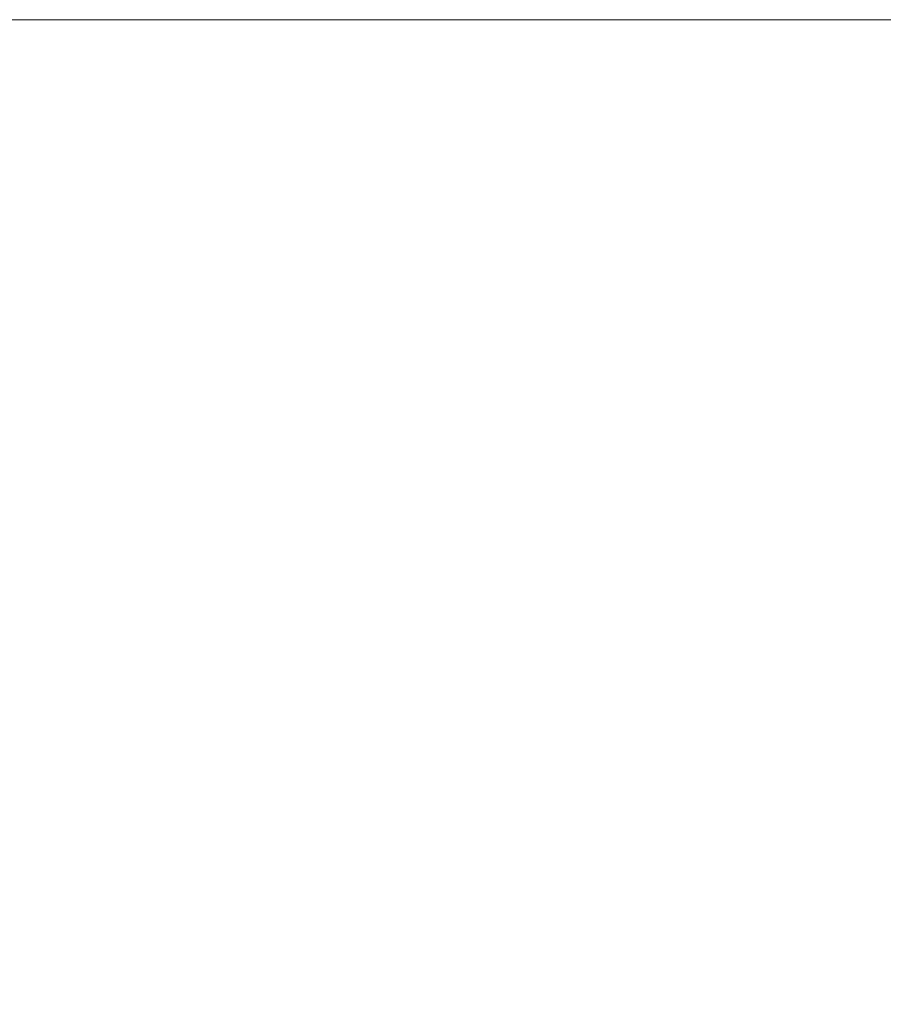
# Model space of a CAD drawing. Header units: millimetres. Extents: x 0 to 594, y 0 to 420.
# Tile 113 of 132: x 490 to 503, y 255 to 270. Entities that reach past the tile are written whole.
import ezdxf

# ---------------------------------------------------------------- set-up
doc = ezdxf.new("R2010")
doc.units = ezdxf.units.MM
doc.header["$LTSCALE"] = 0.257233
doc.layers.add('NoLayerName_001', color=7, linetype='Continuous')
doc.styles.get("Standard").update_dxf_attribs({"font": 'txt', "bigfont": 'extfont2'})
doc.dimstyles.get("Standard").update_dxf_attribs({"dimtxt": 2.5, "dimasz": 2.5, "dimexe": 1, "dimexo": 1, "dimtad": 1, "dimdec": 3, "dimzin": 0, "dimdsep": 46, "dimtxsty": 'Standard', "dimcen": 2.5, "dimadec": 3, "dimazin": 0, "dimtfac": 0.75, "dimtdec": 3, "dimtmove": 0, "dimatfit": 3, "dimfxl": 1, "dimarcsym": 0})

# ---------------------------------------------------------------- blocks, each defined once
blk = doc.blocks.new('_OPEN30')
at = {"color": 0, "linetype": 'ByBlock', "lineweight": -2}
for p, q in [((-1, 0.267949), (0, 0)), ((0, 0), (-1, -0.267949)), ((0, 0), (-1, 0))]:
    blk.add_line(p, q, dxfattribs=at)
blk = doc.blocks.new('*D32')
at = {"layer": 'Defpoints', "color": 0}
for p in [(508.651, 270.051), (486.341, 223.952), (500.451, 223.952)]:
    blk.add_point(p, dxfattribs=at)
at = {"layer": 'NoLayerName_001', "color": 0, "linetype": 'Continuous', "lineweight": 13}
for p, q in [((507.237, 270.051), (484.927, 270.051)), ((486.341, 267.93), (486.341, 226.073)), ((499.037, 223.952), (484.927, 223.952))]:
    blk.add_line(p, q, dxfattribs=at)
at = {"layer": 'NoLayerName_001', "color": 0, "lineweight": 13, "xscale": 2.121340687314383, "yscale": 2.121340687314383, "zscale": 2.121340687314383}
for p, rotation in [((486.341, 270.051), 90), ((486.341, 223.952), 270)]:
    blk.add_blockref('_OPEN30', p, dxfattribs=dict(at, rotation=rotation))
at = {"layer": 'NoLayerName_001', "color": 0, "lineweight": 13, "insert": (482.452, 247.001), "char_height": 4.94979, "attachment_point": 5, "rotation": 90}
blk.add_mtext('\\W0.8000;４６．５', dxfattribs=at)
blk = doc.blocks.new('*D33')
at = {"layer": 'Defpoints', "color": 0}
for p in [(508.651, 270.051), (476.13, 163.952), (500.451, 163.952)]:
    blk.add_point(p, dxfattribs=at)
at = {"layer": 'NoLayerName_001', "color": 0, "linetype": 'Continuous', "lineweight": 13}
for p, q in [((507.237, 270.051), (474.716, 270.051)), ((476.13, 267.93), (476.13, 166.073)), ((499.037, 163.952), (474.716, 163.952))]:
    blk.add_line(p, q, dxfattribs=at)
at = {"layer": 'NoLayerName_001', "color": 0, "lineweight": 13, "xscale": 2.121340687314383, "yscale": 2.121340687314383, "zscale": 2.121340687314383}
for p, rotation in [((476.13, 270.051), 90), ((476.13, 163.952), 270)]:
    blk.add_blockref('_OPEN30', p, dxfattribs=dict(at, rotation=rotation))
at = {"layer": 'NoLayerName_001', "color": 0, "lineweight": 13, "insert": (472.241, 217.001), "char_height": 4.94979, "attachment_point": 5, "rotation": 90}
blk.add_mtext('\\W0.8000;１０６．５', dxfattribs=at)

msp = doc.modelspace()

# ---------------------------------------------------------------- dimensions: what is measured, and where the dimension line sits
at = {"layer": 'NoLayerName_001', "color": 3, "linetype": 'Continuous', "lineweight": 13}
for base, p2, text, picture, middle in [((476.13, 163.9516), (500.4507, 163.9516), '\\W0.8000;１０６．５', '*D33', (476.13, 217.0014)), ((486.3412, 223.9516), (500.4507, 223.9516), '\\W0.8000;４６．５', '*D32', (486.3412, 247.0014))]:
    dim = msp.add_linear_dim(base=base, p1=(508.6507, 270.0513), p2=p2, angle=270, text=text, dimstyle='Standard', override={"dimtxt": 4.949795, "dimasz": 2.121341, "dimexe": 1.414227, "dimexo": 1.414227, "dimgap": 1.414227, "dimzin": 8, "dimblk": 'OPEN30', "dimclrd": 0, "dimclre": 0, "dimclrt": 0, "dimtp": 0, "dimtm": 0, "dimlwd": 13, "dimlwe": 13}, dxfattribs=at)
    dim.commit()
    dim.dimension.update_dxf_attribs({"geometry": picture, "text_midpoint": middle, "dimtype": 160})

doc.saveas('drawing.dxf')
